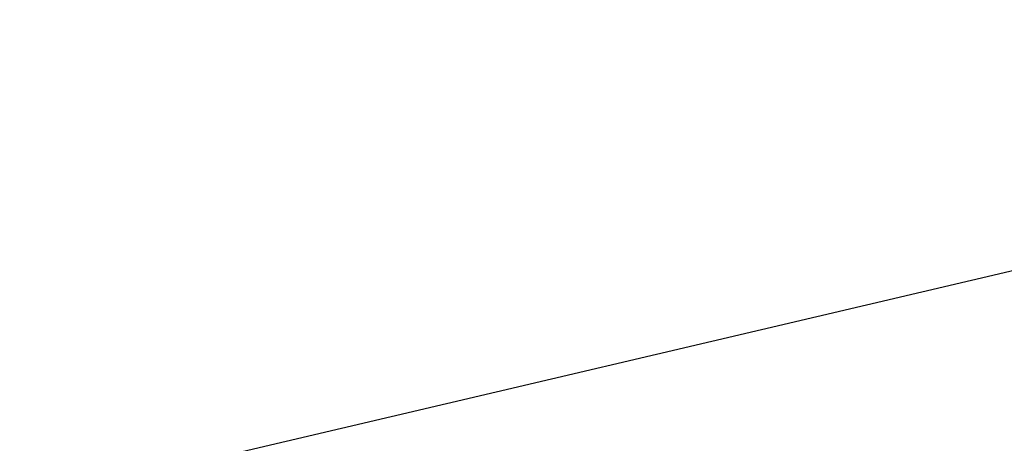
# Model space of a CAD drawing. Header units: millimetres. Extents: x 58700 to 76644, y 972 to 11123.
# Tile 201 of 256: x 62250 to 62299, y 7294 to 7315. Entities that reach past the tile are written whole.
import ezdxf

# ---------------------------------------------------------------- set-up
doc = ezdxf.new("R2010")
doc.units = ezdxf.units.MM

msp = doc.modelspace()

# ---------------------------------------------------------------- hatches: boundary and pattern name
at = {"lineweight": 13}
h = msp.add_hatch(dxfattribs=at)
h.set_pattern_fill('ANSI33', color=256, scale=50, style=0)
h.set_pattern_definition([(45, (-737.5, -83.74), (-224.5064, 224.5064), []), (45, (-513, -83.74), (-224.5064, 224.5064), [158.75, -79.375])])
h.paths.add_polyline_path([(62007.08351, 7097.51177), (62407.08355, 7097.51177), (62407.08352, 7255.04828), (62402.08077, 7255.04828), (62402.08077, 7274.80127), (62007.08351, 7274.80127)])
h.paths.add_polyline_path([(62385.84452, 7570.31053), (62385.84452, 7492.87828), (62037.07204, 7492.87828), (62037.07204, 7570.31053)], flags=16)
h.paths.add_polyline_path([(62665.49564, 7274.80127), (62665.49564, 7633.59965), (62453.28351, 7630.76385), (62453.28351, 7460.91533), (62503.28351, 7460.91533), (62503.28351, 7450.91533), (62453.28351, 7450.91533), (62453.28351, 7274.80127)])
h.paths.add_polyline_path([(62410.88351, 7450.91533), (62360.88351, 7450.91533), (62360.88351, 7460.91533), (62410.88351, 7460.91533), (62410.88351, 7630.19726), (62031.00596, 7625.12095), (62007.08351, 7601.1985), (62007.08351, 7290.80127), (62124.58214, 7290.80127), (62124.58214, 7292.80127), (62284.58214, 7292.80127), (62284.58214, 7290.80127), (62410.88351, 7290.80127)])
h.paths.add_polyline_path([(62083.36987, 7308.26795), (62083.36987, 7416.70533), (62304.40323, 7416.70533), (62304.40323, 7308.26795)])

# ---------------------------------------------------------------- linework, layer by layer
msp.add_line((62250.6435, 7291.6048), (62674.96161, 7391.26938))

doc.saveas('drawing.dxf')
